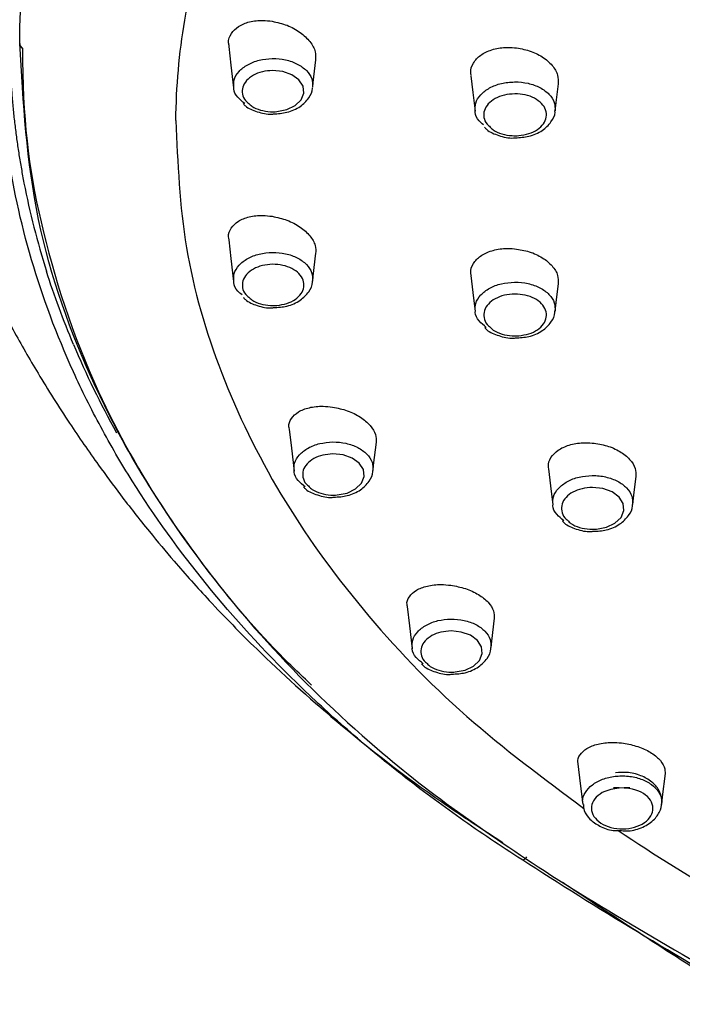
# Model space of a CAD drawing. Header units: inches. Extents: x 0 to 77643, y -44170 to 0.
# Tile 26 of 159: x 68467.48 to 68469.73, y -42945.36 to -42942.02. Entities that reach past the tile are written whole.
import ezdxf

# ---------------------------------------------------------------- set-up
doc = ezdxf.new("R2010")
doc.units = ezdxf.units.IN
doc.header["$MEASUREMENT"] = 0
doc.layers.get('0').update_dxf_attribs({"lineweight": 0})
doc.layers.add('p--łazienka NP', color=150, linetype='Continuous', lineweight=25)

# ---------------------------------------------------------------- blocks, each defined once
blk = doc.blocks.new('natrysk')
at = {"linetype": 'Continuous'}
blk.add_line((-9.3224, 55.381), (-9.3224, 55.4368), dxfattribs=at)
at = {"linetype": 'Continuous', "flags": 128}
for points in [[(-9.3224, 55.3808), (-9.3224, 55.381), (-9.3224, 55.381)], [(-8.6155, 55.3707), (-8.608, 55.3075), (-8.599, 55.2309)], [(-8.3313, 55.2328), (-8.3295, 55.2485), (-8.3204, 55.3252)], [(-8.4523, 55.1502), (-8.4188, 55.157), (-8.3903, 55.1709), (-8.3704, 55.1903), (-8.3613, 55.213), (-8.3638, 55.2364), (-8.3779, 55.258), (-8.4017, 55.2751), (-8.4327, 55.286), (-8.4674, 55.2895)], [(-7.7964, 55.2717), (-7.7897, 55.2149), (-7.7822, 55.1515)], [(-7.5111, 55.1528), (-7.5078, 55.1812), (-7.5003, 55.2447)], [(-8.6155, 54.7167), (-8.608, 54.6533), (-8.5989, 54.5761)], [(-8.3314, 54.5771), (-8.3294, 54.5938), (-8.3203, 54.6709)], [(-7.7964, 54.5956), (-7.7897, 54.5385), (-7.7821, 54.4746)], [(-7.5112, 54.4754), (-7.5078, 54.5047), (-7.5002, 54.5686)], [(-8.4112, 54.0758), (-8.4036, 54.0114), (-8.3944, 53.9334)], [(-8.1273, 53.9357), (-8.1252, 53.9541), (-8.116, 54.0321)], [(-8.2483, 53.8533), (-8.2149, 53.8599), (-8.1865, 53.8737), (-8.1666, 53.893), (-8.1573, 53.9156), (-8.1598, 53.939), (-8.1737, 53.9605), (-8.1975, 53.9777), (-8.2284, 53.9887), (-8.2631, 53.9923)], [(-7.5337, 53.9416), (-7.5269, 53.8838), (-7.5193, 53.8194)], [(-7.2488, 53.8211), (-7.2451, 53.8522), (-7.2375, 53.9167)], [(-7.372, 53.7376), (-7.3379, 53.7443), (-7.309, 53.7581), (-7.2885, 53.7775), (-7.2788, 53.8004), (-7.281, 53.8241), (-7.2949, 53.846), (-7.3187, 53.8636), (-7.3501, 53.875), (-7.3853, 53.8787)], [(-8.0117, 53.4762), (-8.004, 53.4106), (-7.9947, 53.3322)], [(-7.728, 53.3367), (-7.7255, 53.3582), (-7.7162, 53.4367)], [(-7.8491, 53.2544), (-7.8157, 53.2609), (-7.7874, 53.2746), (-7.7674, 53.2938), (-7.758, 53.3164), (-7.7604, 53.3398), (-7.7743, 53.3613), (-7.7979, 53.3785), (-7.8288, 53.3896), (-7.8636, 53.3932)], [(-7.4343, 52.9438), (-7.4264, 52.8768), (-7.4181, 52.8065)], [(-7.151, 52.8061), (-7.148, 52.8317), (-7.1386, 52.9107)], [(-7.6244, 52.6197), (-7.6212, 52.6189), (-7.6174, 52.6198), (-7.6132, 52.6222), (-7.6091, 52.6259), (-7.6067, 52.6287)]]:
    blk.add_lwpolyline(points, dxfattribs=at)
at = {"linetype": 'Continuous'}
for centre, start, end in [((-9.3022, 55.3819), 182.4185, 237.2343), ((-9.3022, 55.3816), 182.4081, 237.2539)]:
    blk.add_arc(centre, 0.0202, start, end, dxfattribs=at)
for points, knots in [([(-9.3921, 55.4262), (-9.3805, 55.6038), (-9.357, 55.9628), (-9.2007, 56.4161), (-9.0111, 56.7838), (-8.8204, 57.0716), (-8.5919, 57.3501), (-8.3292, 57.6143), (-8.0372, 57.86), (-7.7165, 58.0884), (-7.3648, 58.3002), (-6.8885, 58.5412), (-6.2624, 58.7874), (-5.4763, 58.9955), (-4.6454, 59.129), (-4.0805, 59.1455), (-3.7947, 59.1539)], [0, 0, 0, 0, 0.090987, 0.183869, 0.237026, 0.290183, 0.344889, 0.399594, 0.452493, 0.505393, 0.559811, 0.61423, 0.709564, 0.807123, 0.902446, 1, 1, 1, 1]), ([(-9.3224, 55.4368), (-9.3148, 55.5753), (-9.2997, 55.8526), (-9.1896, 56.263), (-9.0165, 56.6631), (-8.7738, 57.047), (-8.4691, 57.4106), (-8.1057, 57.7494), (-7.6867, 58.0581), (-7.2194, 58.3339), (-6.7087, 58.5736), (-6.1597, 58.7723), (-5.5808, 58.9293), (-4.9881, 59.0395), (-4.3903, 59.1066), (-3.9932, 59.1149), (-3.7947, 59.119)], [0, 0, 0, 0, 0.071821, 0.143865, 0.215675, 0.287507, 0.359568, 0.431402, 0.503172, 0.575169, 0.646935, 0.718776, 0.790849, 0.862689, 0.931344, 1, 1, 1, 1]), ([(-8.7943, 55.1205), (-8.7928, 55.2349), (-8.7827, 55.3479), (-8.7461, 55.5706), (-8.7196, 55.6803), (-8.6166, 56.0035), (-8.5167, 56.2113), (-8.2611, 56.6072), (-8.1055, 56.7952), (-7.745, 57.147), (-7.5403, 57.3108), (-7.2012, 57.5351), (-7.0829, 57.6063), (-6.8365, 57.741), (-6.4521, 57.9314), (-6.0274, 58.0848), (-5.432, 58.2519), (-4.9635, 58.3492), (-4.4696, 58.3995), (-4.1356, 58.422), (-3.9661, 58.4278), (-3.7947, 58.4278)], [0, 0, 0, 0, 0.03125, 0.03125, 0.0625, 0.0625, 0.125, 0.125, 0.1875, 0.1875, 0.25, 0.25, 0.28125, 0.28125, 0.3125, 0.375, 0.375, 0.4375, 0.46875, 0.46875, 0.5, 0.5, 0.5, 0.5]), ([(-9.7611, 55.5997), (-9.7409, 55.4923), (-9.7041, 55.2969), (-9.6226, 55.0335), (-9.541, 54.8181), (-9.4699, 54.6575), (-9.4043, 54.5234), (-9.3397, 54.4011), (-9.2565, 54.256), (-9.1603, 54.1038), (-9.0656, 53.9668), (-8.9922, 53.8674), (-8.9328, 53.7905), (-8.8731, 53.7157), (-8.7901, 53.6164), (-8.671, 53.4832), (-8.4928, 53.3009), (-8.2367, 53.0699), (-7.9565, 52.8523), (-7.7576, 52.7227), (-7.6883, 52.6775)], [0, 0, 0, 0, 0.094664, 0.172375, 0.233086, 0.286083, 0.31626, 0.35175, 0.396585, 0.449425, 0.494347, 0.526664, 0.545582, 0.56773, 0.603677, 0.653448, 0.717015, 0.815768, 0.93575, 1, 1, 1, 1]), ([(-8.6136, 55.371), (-8.6146, 55.3751), (-8.6184, 55.3907), (-8.6081, 55.4153), (-8.5839, 55.4402), (-8.5461, 55.4558), (-8.5055, 55.4605), (-8.4787, 55.4574), (-8.4682, 55.4561)], [0, 0, 0, 0, 0.071483, 0.269341, 0.466405, 0.665755, 0.870236, 1, 1, 1, 1]), ([(-8.4682, 55.4561), (-8.4513, 55.4523), (-8.4173, 55.4446), (-8.3722, 55.4195), (-8.3389, 55.388), (-8.3202, 55.3545), (-8.3213, 55.3337), (-8.3217, 55.3244)], [0, 0, 0, 0, 0.210606, 0.421541, 0.629465, 0.833695, 1, 1, 1, 1]), ([(-7.6244, 52.6197), (-7.6598, 52.6426), (-7.695, 52.6655), (-7.7644, 52.7121), (-7.7986, 52.7357), (-7.8998, 52.8072), (-7.9654, 52.856), (-8.0927, 52.9559), (-8.1544, 53.007), (-8.2739, 53.1116), (-8.3314, 53.1647), (-8.4969, 53.3264), (-8.5982, 53.4373), (-8.7832, 53.6649), (-8.867, 53.7817), (-8.9796, 53.9613), (-9.0149, 54.0219), (-9.0811, 54.1447), (-9.112, 54.207), (-9.1977, 54.3953), (-9.2448, 54.5219), (-9.3197, 54.7769), (-9.3475, 54.9054), (-9.375, 55.0995), (-9.3817, 55.1645), (-9.3883, 55.2622), (-9.3899, 55.2948), (-9.3919, 55.3602), (-9.3923, 55.3931), (-9.3921, 55.4258)], [0, 0, 0, 0, 0.03125, 0.03125, 0.0625, 0.0625, 0.125, 0.125, 0.1875, 0.1875, 0.25, 0.25, 0.375, 0.375, 0.5, 0.5, 0.5625, 0.5625, 0.625, 0.625, 0.75, 0.75, 0.875, 0.875, 0.9375, 0.9375, 0.96875, 0.96875, 1, 1, 1, 1]), ([(-8.3349, 53.2103), (-8.3729, 53.2462), (-8.5042, 53.3702), (-8.6945, 53.6013), (-8.9035, 53.9011), (-9.1125, 54.294), (-9.2879, 54.788), (-9.3108, 55.1816), (-9.3224, 55.3808)], [0, 0, 0, 0, 0.057289, 0.197867, 0.342795, 0.487724, 0.740868, 1, 1, 1, 1]), ([(-7.7947, 55.272), (-7.7956, 55.2754), (-7.7995, 55.2903), (-7.7895, 55.3154), (-7.7653, 55.3426), (-7.7269, 55.3612), (-7.6858, 55.3687), (-7.6589, 55.3673), (-7.6485, 55.3667)], [0, 0, 0, 0, 0.061622, 0.263749, 0.465373, 0.667828, 0.871992, 1, 1, 1, 1]), ([(-9.3131, 55.3649), (-9.3131, 55.3648), (-9.3131, 55.3647), (-9.3131, 55.3646), (-9.3131, 55.3646)], [0, 0, 0, 0, 0.986983, 1, 1, 1, 1]), ([(-9.3131, 55.3646), (-9.3131, 55.3646), (-9.3131, 55.1293), (-9.2726, 54.7932), (-9.0947, 54.2442), (-8.8378, 53.7906), (-8.539, 53.3991), (-8.2133, 53.0733), (-7.885, 52.8065), (-7.6744, 52.6656), (-7.5691, 52.5951)], [0, 0, 0, 0, 0.000002, 0.190757, 0.381477, 0.523028, 0.66505, 0.806582, 0.903277, 1, 1, 1, 1]), ([(-7.6485, 55.3667), (-7.6316, 55.364), (-7.598, 55.3585), (-7.5532, 55.3367), (-7.5197, 55.3076), (-7.5003, 55.275), (-7.501, 55.2538), (-7.5014, 55.244)], [0, 0, 0, 0, 0.206776, 0.41347, 0.619461, 0.824065, 1, 1, 1, 1]), ([(-8.5981, 55.2327), (-8.5985, 55.2411), (-8.5995, 55.2597), (-8.5826, 55.2869), (-8.553, 55.3102), (-8.5131, 55.3263), (-8.483, 55.3287), (-8.468, 55.3299)], [0, 0, 0, 0, 0.171298, 0.379114, 0.58658, 0.793913, 1, 1, 1, 1]), ([(-8.468, 55.3299), (-8.4679, 55.3299), (-8.4529, 55.3299), (-8.4225, 55.3271), (-8.3819, 55.3127), (-8.3509, 55.2902), (-8.3319, 55.2624), (-8.3317, 55.2425), (-8.3317, 55.2328)], [0, 0, 0, 0, 0.00023, 0.201762, 0.403439, 0.604586, 0.806596, 1, 1, 1, 1]), ([(-8.4674, 55.2895), (-8.479, 55.2886), (-8.5025, 55.2867), (-8.5334, 55.2742), (-8.5567, 55.2561), (-8.5697, 55.2336), (-8.5704, 55.2099), (-8.5627, 55.1903), (-8.5514, 55.1812), (-8.5477, 55.1782)], [0, 0, 0, 0, 0.1530448, 0.3070074, 0.4612236, 0.6157619, 0.7696821, 0.9233854, 1, 1, 1, 1]), ([(-9.3518, 55.2462), (-9.3506, 55.23), (-9.3483, 55.1977), (-9.3438, 55.1493), (-9.3384, 55.101), (-9.3322, 55.0528), (-9.325, 55.0047), (-9.317, 54.9567), (-9.311, 54.9247), (-9.3079, 54.9088)], [0, 0, 0, 0, 0.143377, 0.286545, 0.429525, 0.572339, 0.715009, 0.857555, 1, 1, 1, 1]), ([(-7.7815, 55.1528), (-7.7818, 55.1616), (-7.7825, 55.1807), (-7.7649, 55.2083), (-7.7346, 55.2316), (-7.694, 55.2476), (-7.6635, 55.2498), (-7.6483, 55.2509)], [0, 0, 0, 0, 0.176876, 0.38304, 0.589227, 0.795084, 1, 1, 1, 1]), ([(-7.6483, 55.2509), (-7.6483, 55.2509), (-7.633, 55.2509), (-7.6022, 55.2478), (-7.5612, 55.233), (-7.5302, 55.21), (-7.5115, 55.1821), (-7.5116, 55.1624), (-7.5117, 55.153)], [0, 0, 0, 0, 0.000517, 0.203941, 0.407046, 0.610288, 0.813623, 1, 1, 1, 1]), ([(-8.5609, 55.1775), (-8.5694, 55.1843), (-8.5875, 55.1988), (-8.5992, 55.2192), (-8.5982, 55.231), (-8.5981, 55.2327)], [0, 0, 0, 0, 0.429526, 0.9162, 1, 1, 1, 1]), ([(-8.4637, 55.1427), (-8.4484, 55.1436), (-8.4156, 55.1457), (-8.3729, 55.1655), (-8.3445, 55.1944), (-8.3311, 55.2184), (-8.3319, 55.2305), (-8.3319, 55.2311)], [0, 0, 0, 0, 0.241179, 0.517986, 0.765494, 0.988609, 1, 1, 1, 1]), ([(-7.648, 55.2106), (-7.6598, 55.2097), (-7.6836, 55.208), (-7.7152, 55.1955), (-7.7391, 55.1773), (-7.7527, 55.1547), (-7.7538, 55.1306), (-7.7462, 55.1107), (-7.7349, 55.1014), (-7.7311, 55.0983)], [0, 0, 0, 0, 0.153202, 0.307033, 0.461168, 0.615354, 0.768996, 0.923064, 1, 1, 1, 1]), ([(-7.6345, 55.0692), (-7.6228, 55.0709), (-7.5994, 55.0743), (-7.5699, 55.0889), (-7.549, 55.1086), (-7.5392, 55.132), (-7.5415, 55.1563), (-7.5556, 55.1786), (-7.5801, 55.1965), (-7.6121, 55.2085), (-7.636, 55.2099), (-7.648, 55.2106)], [0, 0, 0, 0, 0.110952, 0.222094, 0.333338, 0.444357, 0.5555, 0.666605, 0.777652, 0.888607, 1, 1, 1, 1]), ([(-8.5667, 55.1774), (-8.5642, 55.1748), (-8.5524, 55.1619), (-8.5188, 55.149), (-8.4842, 55.14), (-8.4656, 55.1424), (-8.4637, 55.1427)], [0, 0, 0, 0, 0.106397, 0.516055, 0.950125, 1, 1, 1, 1]), ([(-8.5477, 55.1782), (-8.5444, 55.1749), (-8.5345, 55.1652), (-8.5086, 55.1548), (-8.4787, 55.1491), (-8.4596, 55.1499), (-8.4523, 55.1502)], [0, 0, 0, 0, 0.159985, 0.47991, 0.799845, 1, 1, 1, 1]), ([(-7.7539, 55.1061), (-7.759, 55.1103), (-7.7736, 55.1225), (-7.7826, 55.1398), (-7.7816, 55.1514), (-7.7815, 55.1528)], [0, 0, 0, 0, 0.3206508, 0.9173199, 1, 1, 1, 1]), ([(-7.646, 55.0618), (-7.6307, 55.0627), (-7.5976, 55.0645), (-7.5542, 55.0842), (-7.5249, 55.1132), (-7.511, 55.1382), (-7.5119, 55.1515), (-7.512, 55.153)], [0, 0, 0, 0, 0.2356594, 0.5078338, 0.7517041, 0.9713399, 1, 1, 1, 1]), ([(-8.7943, 55.1205), (-8.7881, 54.9766), (-8.7757, 54.6888), (-8.6513, 54.2637), (-8.4521, 53.8523), (-8.1721, 53.4625), (-7.8304, 53.1031), (-7.5502, 52.894), (-7.4138, 52.7923)], [0, 0, 0, 0, 0.168123, 0.336245, 0.504367, 0.67249, 0.840612, 1, 1, 1, 1]), ([(-7.7504, 55.0977), (-7.7479, 55.095), (-7.736, 55.0819), (-7.7021, 55.0685), (-7.6671, 55.0592), (-7.6481, 55.0616), (-7.646, 55.0618)], [0, 0, 0, 0, 0.107259, 0.514458, 0.946777, 1, 1, 1, 1]), ([(-7.7311, 55.0983), (-7.7278, 55.0949), (-7.7179, 55.0849), (-7.6917, 55.0742), (-7.6613, 55.0682), (-7.6419, 55.0689), (-7.6345, 55.0692)], [0, 0, 0, 0, 0.1601, 0.480452, 0.800821, 1, 1, 1, 1]), ([(-8.6138, 54.717), (-8.6147, 54.7204), (-8.6184, 54.7347), (-8.6085, 54.7575), (-8.5849, 54.7812), (-8.5472, 54.7961), (-8.5062, 54.8006), (-8.4789, 54.7974), (-8.4682, 54.7962)], [0, 0, 0, 0, 0.062732, 0.259557, 0.4578, 0.660067, 0.86741, 1, 1, 1, 1]), ([(-8.4682, 54.7962), (-8.4513, 54.7924), (-8.4175, 54.7849), (-8.3724, 54.761), (-8.3392, 54.7309), (-8.3204, 54.6989), (-8.3212, 54.6791), (-8.3215, 54.67)], [0, 0, 0, 0, 0.210658, 0.421309, 0.627925, 0.830832, 1, 1, 1, 1]), ([(-8.5979, 54.5771), (-8.5984, 54.5855), (-8.5993, 54.6041), (-8.5824, 54.6313), (-8.5527, 54.6546), (-8.5129, 54.6705), (-8.4829, 54.6729), (-8.468, 54.6741)], [0, 0, 0, 0, 0.172074, 0.380161, 0.587588, 0.794636, 1, 1, 1, 1]), ([(-8.468, 54.6741), (-8.4679, 54.6741), (-8.4528, 54.6741), (-8.4224, 54.6713), (-8.3819, 54.6568), (-8.3509, 54.6343), (-8.332, 54.6066), (-8.3318, 54.5869), (-8.3318, 54.5773)], [0, 0, 0, 0, 0.000741, 0.202494, 0.404425, 0.606171, 0.808539, 1, 1, 1, 1]), ([(-7.7947, 54.5959), (-7.7956, 54.599), (-7.7995, 54.613), (-7.7897, 54.6369), (-7.7657, 54.6632), (-7.7273, 54.6811), (-7.6861, 54.6883), (-7.6589, 54.6869), (-7.6484, 54.6863)], [0, 0, 0, 0, 0.057252, 0.259059, 0.461282, 0.665112, 0.870688, 1, 1, 1, 1]), ([(-7.6484, 54.6863), (-7.6316, 54.6836), (-7.598, 54.6783), (-7.5532, 54.6571), (-7.5198, 54.6291), (-7.5004, 54.5977), (-7.501, 54.5773), (-7.5013, 54.5678)], [0, 0, 0, 0, 0.2071586, 0.4143001, 0.6195103, 0.8235331, 1, 1, 1, 1]), ([(-8.4674, 54.6337), (-8.479, 54.6328), (-8.5023, 54.631), (-8.5332, 54.6186), (-8.5565, 54.6005), (-8.5695, 54.5781), (-8.5702, 54.5543), (-8.5625, 54.5347), (-8.5513, 54.5256), (-8.5475, 54.5226)], [0, 0, 0, 0, 0.152498, 0.306187, 0.460286, 0.614971, 0.769088, 0.923225, 1, 1, 1, 1]), ([(-8.4524, 54.4945), (-8.4409, 54.4963), (-8.4179, 54.4997), (-8.389, 54.5143), (-8.3687, 54.5339), (-8.3594, 54.557), (-8.362, 54.5809), (-8.3762, 54.6028), (-8.4005, 54.6202), (-8.432, 54.6319), (-8.4556, 54.6331), (-8.4674, 54.6337)], [0, 0, 0, 0, 0.110698, 0.22197, 0.333335, 0.444527, 0.555978, 0.66719, 0.778016, 0.888858, 1, 1, 1, 1]), ([(-8.5701, 54.5303), (-8.5752, 54.5345), (-8.5898, 54.5464), (-8.599, 54.5637), (-8.5981, 54.5754), (-8.5979, 54.5771)], [0, 0, 0, 0, 0.313892, 0.900726, 1, 1, 1, 1]), ([(-8.4637, 54.4871), (-8.4484, 54.488), (-8.4156, 54.49), (-8.3729, 54.5098), (-8.3444, 54.5387), (-8.3311, 54.5633), (-8.332, 54.5761), (-8.3321, 54.5773)], [0, 0, 0, 0, 0.238938, 0.512206, 0.75653, 0.976778, 1, 1, 1, 1]), ([(-7.7813, 54.4754), (-7.7816, 54.4842), (-7.7823, 54.5033), (-7.7647, 54.5309), (-7.7344, 54.5542), (-7.6939, 54.5701), (-7.6635, 54.5723), (-7.6483, 54.5734)], [0, 0, 0, 0, 0.177032, 0.383261, 0.589417, 0.795218, 1, 1, 1, 1]), ([(-7.6483, 54.5734), (-7.6482, 54.5734), (-7.633, 54.5734), (-7.6022, 54.5703), (-7.5612, 54.5555), (-7.5302, 54.5325), (-7.5116, 54.5046), (-7.5117, 54.4849), (-7.5118, 54.4754)], [0, 0, 0, 0, 0.00061, 0.20359, 0.406931, 0.609516, 0.81261, 1, 1, 1, 1]), ([(-8.5666, 54.5219), (-8.5641, 54.5192), (-8.5523, 54.5064), (-8.5187, 54.4934), (-8.4841, 54.4844), (-8.4656, 54.4868), (-8.4637, 54.4871)], [0, 0, 0, 0, 0.106257, 0.516479, 0.950916, 1, 1, 1, 1]), ([(-8.5475, 54.5226), (-8.5442, 54.5193), (-8.5344, 54.5096), (-8.5085, 54.4992), (-8.4786, 54.4935), (-8.4596, 54.4942), (-8.4524, 54.4945)], [0, 0, 0, 0, 0.160298, 0.480648, 0.801022, 1, 1, 1, 1]), ([(-7.6479, 54.5331), (-7.6598, 54.5322), (-7.6836, 54.5305), (-7.7151, 54.5181), (-7.7389, 54.4999), (-7.7525, 54.4773), (-7.7536, 54.4533), (-7.7461, 54.4333), (-7.7348, 54.424), (-7.731, 54.4209)], [0, 0, 0, 0, 0.153094, 0.306869, 0.460958, 0.615167, 0.768875, 0.923005, 1, 1, 1, 1]), ([(-7.6345, 54.3919), (-7.6228, 54.3936), (-7.5994, 54.3969), (-7.57, 54.4115), (-7.5491, 54.4313), (-7.5392, 54.4546), (-7.5415, 54.4788), (-7.5557, 54.5012), (-7.5801, 54.519), (-7.612, 54.531), (-7.636, 54.5324), (-7.6479, 54.5331)], [0, 0, 0, 0, 0.110887, 0.221992, 0.333198, 0.444257, 0.555401, 0.666536, 0.777387, 0.888595, 1, 1, 1, 1]), ([(-7.7444, 54.4203), (-7.7529, 54.4272), (-7.771, 54.442), (-7.7824, 54.4624), (-7.7814, 54.474), (-7.7813, 54.4754)], [0, 0, 0, 0, 0.436525, 0.931595, 1, 1, 1, 1]), ([(-7.646, 54.3845), (-7.6307, 54.3853), (-7.5976, 54.3872), (-7.5543, 54.4068), (-7.525, 54.4357), (-7.5111, 54.4608), (-7.512, 54.4741), (-7.5121, 54.4756)], [0, 0, 0, 0, 0.235383, 0.507534, 0.751373, 0.970983, 1, 1, 1, 1]), ([(-7.7502, 54.4204), (-7.7478, 54.4177), (-7.7359, 54.4046), (-7.7021, 54.3913), (-7.6671, 54.3819), (-7.6481, 54.3842), (-7.646, 54.3845)], [0, 0, 0, 0, 0.106681, 0.51382, 0.946234, 1, 1, 1, 1]), ([(-7.731, 54.4209), (-7.7277, 54.4176), (-7.7178, 54.4076), (-7.6916, 54.3969), (-7.6612, 54.3909), (-7.6419, 54.3916), (-7.6345, 54.3919)], [0, 0, 0, 0, 0.160186, 0.480555, 0.800939, 1, 1, 1, 1]), ([(-8.4097, 54.0761), (-8.4105, 54.0788), (-8.4142, 54.0918), (-8.4048, 54.113), (-8.3817, 54.1358), (-8.3439, 54.1503), (-8.3024, 54.1549), (-8.2747, 54.1519), (-8.2639, 54.1507)], [0, 0, 0, 0, 0.052601, 0.24978, 0.450296, 0.655867, 0.865538, 1, 1, 1, 1]), ([(-8.2639, 54.1507), (-8.2471, 54.1472), (-8.2135, 54.1402), (-8.1686, 54.1176), (-8.1354, 54.0892), (-8.1163, 54.0587), (-8.1168, 54.0397), (-8.1171, 54.0309)], [0, 0, 0, 0, 0.209842, 0.419304, 0.624493, 0.826385, 1, 1, 1, 1]), ([(-8.3937, 53.9359), (-8.3941, 53.9443), (-8.395, 53.963), (-8.378, 53.9902), (-8.3483, 54.0133), (-8.3085, 54.0291), (-8.2786, 54.0314), (-8.2637, 54.0326)], [0, 0, 0, 0, 0.173413, 0.381342, 0.588605, 0.795211, 1, 1, 1, 1]), ([(-8.2637, 54.0326), (-8.2636, 54.0326), (-8.2485, 54.0328), (-8.2181, 54.0297), (-8.1776, 54.0153), (-8.1467, 53.9927), (-8.1278, 53.965), (-8.1278, 53.9453), (-8.1277, 53.9357)], [0, 0, 0, 0, 0.001132, 0.202702, 0.404403, 0.606317, 0.808564, 1, 1, 1, 1]), ([(-7.5322, 53.9419), (-7.533, 53.9446), (-7.5369, 53.9578), (-7.5272, 53.9806), (-7.5035, 54.0061), (-7.4651, 54.0237), (-7.4237, 54.0309), (-7.3963, 54.0296), (-7.3858, 54.0291)], [0, 0, 0, 0, 0.051974, 0.254171, 0.457633, 0.662982, 0.869701, 1, 1, 1, 1]), ([(-7.3858, 54.0291), (-7.369, 54.0266), (-7.3355, 54.0216), (-7.2908, 54.0015), (-7.2574, 53.9747), (-7.2379, 53.9445), (-7.2383, 53.9248), (-7.2385, 53.9157)], [0, 0, 0, 0, 0.20679, 0.413507, 0.618055, 0.821674, 1, 1, 1, 1]), ([(-8.2631, 53.9923), (-8.2747, 53.9914), (-8.298, 53.9896), (-8.3288, 53.9773), (-8.3521, 53.9593), (-8.3652, 53.9369), (-8.366, 53.9132), (-8.3583, 53.8936), (-8.3471, 53.8845), (-8.3433, 53.8814)], [0, 0, 0, 0, 0.152172, 0.305587, 0.459573, 0.614176, 0.76846, 0.923019, 1, 1, 1, 1]), ([(-8.3566, 53.8808), (-8.3651, 53.8876), (-8.3832, 53.9021), (-8.3948, 53.9225), (-8.3938, 53.9342), (-8.3937, 53.9359)], [0, 0, 0, 0, 0.43076, 0.920159, 1, 1, 1, 1]), ([(-8.2597, 53.8458), (-8.2443, 53.8467), (-8.2115, 53.8487), (-8.1688, 53.8685), (-8.1404, 53.8973), (-8.127, 53.9219), (-8.1279, 53.9346), (-8.128, 53.9359)], [0, 0, 0, 0, 0.239532, 0.512619, 0.756644, 0.976602, 1, 1, 1, 1]), ([(-7.5186, 53.8211), (-7.5189, 53.83), (-7.5196, 53.8491), (-7.502, 53.8767), (-7.4717, 53.8999), (-7.4312, 53.9158), (-7.4008, 53.918), (-7.3856, 53.9191)], [0, 0, 0, 0, 0.177605, 0.383729, 0.58971, 0.795395, 1, 1, 1, 1]), ([(-7.3856, 53.9191), (-7.3856, 53.9191), (-7.3703, 53.9192), (-7.3396, 53.9158), (-7.2987, 53.9011), (-7.2677, 53.8781), (-7.2491, 53.8502), (-7.2492, 53.8305), (-7.2493, 53.8211)], [0, 0, 0, 0, 0.0006668, 0.2037309, 0.4072089, 0.6099534, 0.8131691, 1, 1, 1, 1]), ([(-8.3624, 53.8808), (-8.36, 53.8781), (-8.3482, 53.8652), (-8.3146, 53.8522), (-8.2801, 53.8431), (-8.2615, 53.8455), (-8.2597, 53.8458)], [0, 0, 0, 0, 0.106464, 0.516899, 0.951568, 1, 1, 1, 1]), ([(-8.3433, 53.8814), (-8.34, 53.8782), (-8.3302, 53.8684), (-8.3044, 53.858), (-8.2745, 53.8522), (-8.2556, 53.853), (-8.2483, 53.8533)], [0, 0, 0, 0, 0.16055, 0.481267, 0.802007, 1, 1, 1, 1]), ([(-7.3853, 53.8787), (-7.3971, 53.8779), (-7.4209, 53.8761), (-7.4524, 53.8638), (-7.4762, 53.8457), (-7.4898, 53.8231), (-7.4909, 53.7991), (-7.4834, 53.7792), (-7.4722, 53.7699), (-7.4684, 53.7668)], [0, 0, 0, 0, 0.153039, 0.306798, 0.460824, 0.615011, 0.768749, 0.922948, 1, 1, 1, 1]), ([(-7.4819, 53.7661), (-7.4903, 53.773), (-7.5084, 53.7878), (-7.5198, 53.8082), (-7.5188, 53.8198), (-7.5186, 53.8211)], [0, 0, 0, 0, 0.4371665, 0.9329838, 1, 1, 1, 1]), ([(-7.3836, 53.7303), (-7.3682, 53.7311), (-7.3352, 53.7329), (-7.2918, 53.7525), (-7.2626, 53.7814), (-7.2487, 53.8065), (-7.2495, 53.8197), (-7.2496, 53.8213)], [0, 0, 0, 0, 0.2354868, 0.507517, 0.7511859, 0.9706402, 1, 1, 1, 1]), ([(-7.4877, 53.7662), (-7.4852, 53.7635), (-7.4734, 53.7504), (-7.4396, 53.7371), (-7.4047, 53.7277), (-7.3856, 53.73), (-7.3836, 53.7303)], [0, 0, 0, 0, 0.106926, 0.513959, 0.946437, 1, 1, 1, 1]), ([(-7.4684, 53.7668), (-7.4651, 53.7634), (-7.4552, 53.7534), (-7.4291, 53.7427), (-7.3987, 53.7367), (-7.3794, 53.7374), (-7.372, 53.7376)], [0, 0, 0, 0, 0.1602553, 0.480636, 0.8010293, 1, 1, 1, 1]), ([(-8.0104, 53.4764), (-8.0111, 53.4785), (-8.0148, 53.4903), (-8.0057, 53.5101), (-7.9829, 53.5323), (-7.945, 53.5467), (-7.9031, 53.5516), (-7.8752, 53.5489), (-7.8643, 53.5479)], [0, 0, 0, 0, 0.042616, 0.241642, 0.445156, 0.653761, 0.864942, 1, 1, 1, 1]), ([(-7.8643, 53.5479), (-7.8476, 53.5447), (-7.8142, 53.5384), (-7.7695, 53.5174), (-7.7364, 53.4908), (-7.7169, 53.4618), (-7.7171, 53.4436), (-7.7172, 53.435)], [0, 0, 0, 0, 0.208455, 0.416457, 0.619942, 0.821288, 1, 1, 1, 1]), ([(-7.9943, 53.337), (-7.9946, 53.3455), (-7.9954, 53.3642), (-7.9783, 53.3914), (-7.9486, 53.4144), (-7.9088, 53.4301), (-7.879, 53.4324), (-7.8641, 53.4335)], [0, 0, 0, 0, 0.17509, 0.382553, 0.589372, 0.795594, 1, 1, 1, 1]), ([(-7.8641, 53.4335), (-7.864, 53.4335), (-7.8489, 53.4337), (-7.8185, 53.4305), (-7.778, 53.416), (-7.7472, 53.3934), (-7.7285, 53.3658), (-7.7285, 53.3462), (-7.7285, 53.3367)], [0, 0, 0, 0, 0.001375, 0.203125, 0.405638, 0.607659, 0.810231, 1, 1, 1, 1]), ([(-7.8636, 53.3932), (-7.8752, 53.3923), (-7.8984, 53.3905), (-7.9292, 53.3783), (-7.9525, 53.3605), (-7.9657, 53.3382), (-7.9666, 53.3145), (-7.959, 53.2949), (-7.9478, 53.2857), (-7.944, 53.2827)], [0, 0, 0, 0, 0.15211, 0.305438, 0.459253, 0.613645, 0.768014, 0.922738, 1, 1, 1, 1]), ([(-7.9574, 53.2821), (-7.9659, 53.2889), (-7.9839, 53.3034), (-7.9954, 53.3238), (-7.9944, 53.3354), (-7.9943, 53.337)], [0, 0, 0, 0, 0.4328618, 0.9239704, 1, 1, 1, 1]), ([(-7.8605, 53.2469), (-7.8452, 53.2478), (-7.8124, 53.2497), (-7.7697, 53.2694), (-7.7412, 53.2981), (-7.7278, 53.3227), (-7.7287, 53.3355), (-7.7288, 53.3368)], [0, 0, 0, 0, 0.239097, 0.511937, 0.755557, 0.975121, 1, 1, 1, 1]), ([(-7.9632, 53.2821), (-7.9608, 53.2794), (-7.9491, 53.2666), (-7.9156, 53.2535), (-7.8811, 53.2443), (-7.8624, 53.2467), (-7.8605, 53.2469)], [0, 0, 0, 0, 0.105983, 0.515698, 0.950638, 1, 1, 1, 1]), ([(-7.944, 53.2827), (-7.9408, 53.2794), (-7.9309, 53.2696), (-7.9051, 53.2591), (-7.8753, 53.2534), (-7.8563, 53.2541), (-7.8491, 53.2544)], [0, 0, 0, 0, 0.160825, 0.481673, 0.802551, 1, 1, 1, 1]), ([(-7.4332, 52.944), (-7.4337, 52.9456), (-7.4374, 52.9564), (-7.4286, 52.9752), (-7.406, 52.9971), (-7.3678, 53.0117), (-7.3257, 53.0171), (-7.2977, 53.015), (-7.2868, 53.0142)], [0, 0, 0, 0, 0.0337807, 0.2356828, 0.4425969, 0.6535443, 0.8652407, 1, 1, 1, 1]), ([(-7.2868, 53.0142), (-7.2702, 53.0114), (-7.2371, 53.0058), (-7.1927, 52.9866), (-7.1595, 52.9618), (-7.1397, 52.9343), (-7.1396, 52.9167), (-7.1396, 52.9083)], [0, 0, 0, 0, 0.206418, 0.412031, 0.614717, 0.815997, 1, 1, 1, 1]), ([(-7.4163, 52.8063), (-7.4172, 52.81), (-7.4207, 52.8236), (-7.4108, 52.8475), (-7.3876, 52.8735), (-7.352, 52.8928), (-7.3163, 52.9017), (-7.294, 52.9026), (-7.2866, 52.903)], [0, 0, 0, 0, 0.07668, 0.282845, 0.488545, 0.693692, 0.899134, 1, 1, 1, 1]), ([(-7.2865, 52.7176), (-7.2789, 52.7171), (-7.254, 52.7155), (-7.2131, 52.7282), (-7.175, 52.753), (-7.1533, 52.7862), (-7.148, 52.8217), (-7.1587, 52.8556), (-7.1838, 52.8845), (-7.2215, 52.9058), (-7.2654, 52.9161), (-7.2945, 52.9144), (-7.3069, 52.9136)], [0, 0, 0, 0, 0.052732, 0.17286, 0.296089, 0.397888, 0.492008, 0.590026, 0.688258, 0.797127, 0.914248, 1, 1, 1, 1]), ([(-7.2866, 52.903), (-7.279, 52.9028), (-7.2563, 52.9022), (-7.2199, 52.8936), (-7.1835, 52.8749), (-7.1594, 52.8491), (-7.1487, 52.8248), (-7.1519, 52.8106), (-7.1528, 52.8064)], [0, 0, 0, 0, 0.103408, 0.30575, 0.508534, 0.711056, 0.914189, 1, 1, 1, 1]), ([(-7.2587, 52.8629), (-7.3137, 52.8624), (-7.3404, 52.8546), (-7.3784, 52.8284), (-7.3891, 52.8102), (-7.3884, 52.7829), (-7.3854, 52.7738), (-7.3745, 52.7572), (-7.3666, 52.7495), (-7.3471, 52.7369), (-7.3354, 52.7318), (-7.3101, 52.7251), (-7.2965, 52.7234), (-7.2692, 52.7237), (-7.2554, 52.7256), (-7.2305, 52.7329), (-7.219, 52.7382), (-7.2002, 52.7512), (-7.1926, 52.759), (-7.1827, 52.7759), (-7.1802, 52.785), (-7.1807, 52.8032), (-7.1836, 52.8122), (-7.1945, 52.8291), (-7.2024, 52.8366), (-7.2317, 52.8556), (-7.2587, 52.8629), (-7.3137, 52.8624)], [0, 0, 0, 0, 0.125, 0.125, 0.25, 0.25, 0.3125, 0.3125, 0.375, 0.375, 0.4375, 0.4375, 0.5, 0.5, 0.5625, 0.5625, 0.625, 0.625, 0.6875, 0.6875, 0.75, 0.75, 0.8125, 0.8125, 0.875, 0.875, 1, 1, 1, 1]), ([(-7.4159, 52.8063), (-7.4154, 52.7995), (-7.4139, 52.7812), (-7.3941, 52.7548), (-7.361, 52.731), (-7.3223, 52.7171), (-7.296, 52.7175), (-7.2865, 52.7176)], [0, 0, 0, 0, 0.1292796, 0.3486224, 0.5872373, 0.8495759, 1, 1, 1, 1]), ([(-7.2978, 52.718), (-7.1745, 52.6364), (-6.9861, 52.512), (-6.7659, 52.4143), (-6.6899, 52.3806)], [0, 0, 0, 0, 0.655117, 1, 1, 1, 1]), ([(-6.8183, 52.1339), (-6.9607, 52.2124), (-7.0984, 52.2934), (-7.3672, 52.4561), (-7.4979, 52.5378), (-7.6244, 52.6197)], [0, 0, 0, 0, 0.5, 0.5, 1, 1, 1, 1]), ([(-7.5691, 52.5951), (-7.4442, 52.5147), (-7.3153, 52.4357), (-7.0494, 52.2803), (-6.9126, 52.2037), (-6.7715, 52.13)], [0, 0, 0, 0, 0.5, 0.5, 1, 1, 1, 1]), ([(-7.4864, 52.5432), (-7.4718, 52.5335), (-7.286, 52.4098), (-7.0961, 52.2877), (-6.9212, 52.1753)], [0, 0, 0, 0, 0.0787058, 1, 1, 1, 1])]:
    blk.add_open_spline(points, degree=3, knots=knots, dxfattribs=at)
for points in [[(-9.3079, 54.9088), (-9.2884, 54.8087), (-9.263, 54.7092), (-9.2318, 54.6104)], [(-9.1406, 54.3627), (-9.1751, 54.4446), (-9.2055, 54.5272), (-9.2318, 54.6104)], [(-9.1406, 54.3627), (-9.0982, 54.2619), (-9.0496, 54.1623), (-8.9949, 54.0641)]]:
    blk.add_open_spline(points, degree=3, dxfattribs=at)

msp = doc.modelspace()

# ---------------------------------------------------------------- block references
at = {"layer": 'p--łazienka NP', "linetype": 'Continuous', "lineweight": 30, "ltscale": 35}
msp.add_blockref('natrysk', (68476.8065, -42997.48637), dxfattribs=at)

doc.saveas('drawing.dxf')
